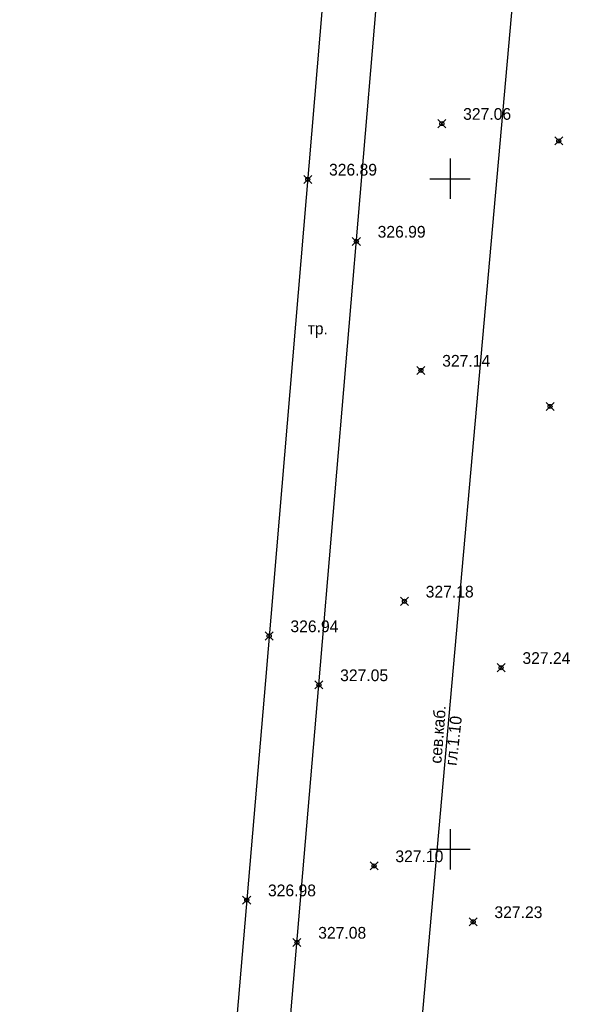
# Model space of a CAD drawing. Header units: metres. Extents: x 707528 to 709248, y 4308395 to 4311045.
# Tile 82 of 104: x 708246 to 708287, y 4310334 to 4310407. Entities that reach past the tile are written whole.
import ezdxf

# ---------------------------------------------------------------- set-up
doc = ezdxf.new("R2010")
doc.units = ezdxf.units.M
doc.header["$LTSCALE"] = 0.5
doc.header["$PDMODE"] = 35
doc.header["$PDSIZE"] = 0.3
doc.linetypes.add('ДОРОГИ_СТРОЯЩ', pattern=[9, 8, -1])
for name, color, linetype in [('(001) Сетка', 92, 'Continuous'), ('(004) Точки рельефа', 7, 'Continuous'), ('(019) Связь', 3, 'ИК_КАБ_СВЯЗИ'), ('(025) Дорога', 7, 'Continuous')]:
    doc.layers.add(name, color=color, linetype=linetype)
doc.styles.add('BM-431', font='txt')
doc.styles.add('D-431', font='txt')
doc.styles.get("Standard").update_dxf_attribs({"font": 'txt.shx'})
doc.linetypes.add('ИК_КАБ_СВЯЗИ', pattern='A,4,["o",Standard,S=0.5,R=0,X=0,Y=-0.125],4,-2', length=10)

# ---------------------------------------------------------------- blocks, each defined once
blk = doc.blocks.new('Setka')
at = {"layer": '(001) Сетка'}
for p, q in [((0, 1.5), (0, -1.5)), ((-1.5, 0), (1.5, 0))]:
    blk.add_line(p, q, dxfattribs=at)

msp = doc.modelspace()

# ---------------------------------------------------------------- linework, layer by layer
at = {"layer": '(019) Связь', "elevation": 324.516, "flags": 128}
msp.add_lwpolyline([(708317.145, 4310790.996), (708301.016, 4310609.687), (708256.741, 4310111.973), (708241.57, 4309932.293), (708189.214, 4309312.333), (708166.334, 4308981.07), (708160.318, 4308915.535), (708146.619, 4308758.228), (708137.034, 4308632.496), (708137.034, 4308632.496), (708137.034, 4308632.496), (708136.895, 4308567.223), (708136.888, 4308563.897)], dxfattribs=at)
at = {"layer": '(025) Дорога', "elevation": 325.652, "flags": 128}
msp.add_lwpolyline([(708253.325, 4310173.436), (708258.254, 4310233.962), (708264.132, 4310304.061), (708268.683, 4310357.49), (708272.947, 4310407.999), (708275.637, 4310448.81), (708271.645, 4310449.073), (708268.959, 4310408.299), (708264.698, 4310357.829), (708260.146, 4310304.398), (708254.268, 4310234.296), (708249.661, 4310173.32)], dxfattribs=at)
at = {"color": 0, "linetype": 'ByBlock', "lineweight": -2, "transparency": 16777216}
for p in [(708277.85, 4310399.342, 327.056), (708286.561, 4310398.052, 327.34), (708267.851, 4310395.185, 326.888), (708271.475, 4310390.556, 326.993), (708276.289, 4310380.941, 327.144), (708285.915, 4310378.255, 327.417), (708275.059, 4310363.723, 327.178), (708264.977, 4310361.138, 326.944), (708282.27, 4310358.775, 327.237), (708268.683, 4310357.49, 327.047), (708272.798, 4310343.992, 327.102), (708263.302, 4310341.446, 326.977), (708280.183, 4310339.825, 327.225), (708267.047, 4310338.287, 327.079)]:
    msp.add_point(p, dxfattribs=at)

# ---------------------------------------------------------------- block references
at = {"layer": '(001) Сетка'}
for p in [(708278.465, 4310395.231), (708278.465, 4310345.231)]:
    msp.add_blockref('Setka', p, dxfattribs=at)

# ---------------------------------------------------------------- texts
at = {"layer": '(004) Точки рельефа', "style": 'D-431'}
for s, p in [('327.06', (708279.436, 4310399.628, 327.056)), ('326.89', (708269.438, 4310395.471, 326.888)), ('326.99', (708273.061, 4310390.841, 326.993)), ('327.14', (708277.875, 4310381.221, 327.144)), ('327.18', (708276.645, 4310364.006, 327.178)), ('326.94', (708266.563, 4310361.423, 326.944)), ('327.24', (708283.856, 4310359.055, 327.237)), ('327.05', (708270.269, 4310357.772, 327.047)), ('327.10', (708274.384, 4310344.274, 327.102)), ('326.98', (708264.888, 4310341.731, 326.977)), ('327.23', (708281.769, 4310340.105, 327.225)), ('327.08', (708268.633, 4310338.57, 327.079))]:
    msp.add_text(s, height=0.875, dxfattribs=at).set_placement(p)
at = {"layer": '(019) Связь', "color": 0, "linetype": 'Continuous', "style": 'D-431'}
for s, rotation, p in [('сев.каб.', 85.46197, (708277.813, 4310351.602, -0.295)), ('гл.1.10', 83.74945, (708278.947, 4310351.438, -0.295))]:
    msp.add_text(s, height=0.875, rotation=rotation, dxfattribs=at).set_placement(p)
at = {"layer": '(025) Дорога', "linetype": 'ДОРОГИ_СТРОЯЩ', "style": 'BM-431'}
msp.add_text('тр.', height=0.875, dxfattribs=at).set_placement((708267.843, 4310383.63, -0.295))

doc.saveas('drawing.dxf')
